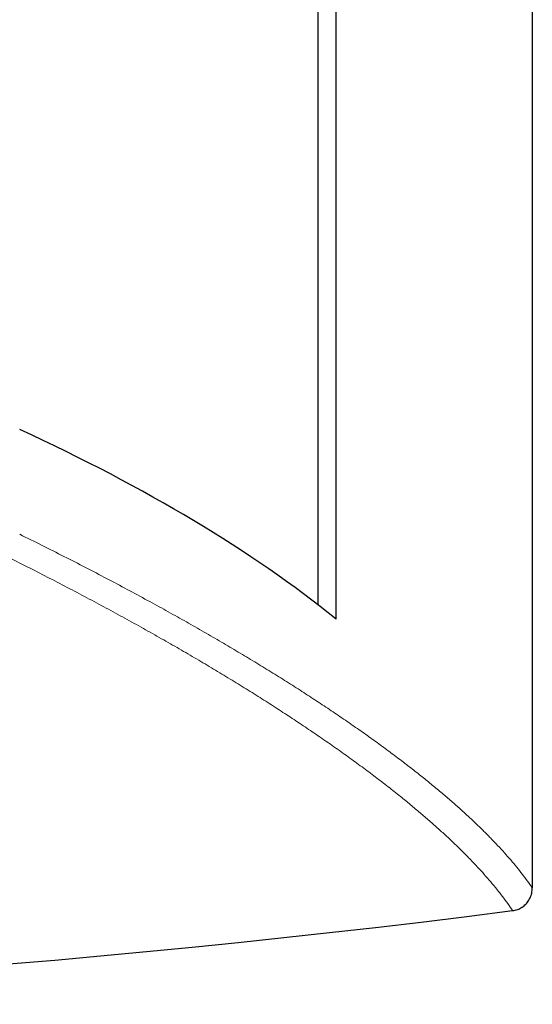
# Model space of a CAD drawing. Header units: millimetres. Extents: x 8 to 1010, y 12 to 2700.
# Tile 35 of 68: x 548 to 593, y 1386 to 1471. Entities that reach past the tile are written whole.
import ezdxf

# ---------------------------------------------------------------- set-up
doc = ezdxf.new("R2010")
doc.units = ezdxf.units.MM

msp = doc.modelspace()

# ---------------------------------------------------------------- linework, layer by layer
at = {"color": 7, "linetype": 'Continuous', "lineweight": 30}
for p, q in [((574.306, 1420.608), (574.306, 1540.324)), ((575.866, 1419.373), (575.866, 1530.465)), ((592.859, 1510.566), (592.859, 1396.093))]:
    msp.add_line(p, q, dxfattribs=at)
msp.add_arc((464.029, 2386.244), 1000.228, 262.692295, 277.30195, dxfattribs=at)
msp.add_ellipse((393.538, 1386.34), major_axis=(201.689, 0), ratio=0.383095, start_param=0.441746, end_param=0.694768, dxfattribs=at)
at = {"color": 8, "linetype": 'Continuous', "lineweight": 0}
for points, knots in [([(592.859, 1396.093), (592.722, 1396.291), (592.449, 1396.685), (591.996, 1397.288), (591.512, 1397.899), (590.994, 1398.519), (590.444, 1399.146), (589.862, 1399.782), (589.246, 1400.425), (588.599, 1401.076), (587.919, 1401.735), (587.203, 1402.405), (586.451, 1403.086), (585.662, 1403.779), (584.84, 1404.478), (583.986, 1405.185), (583.073, 1405.92), (582.099, 1406.684), (581.059, 1407.477), (579.982, 1408.278), (578.868, 1409.086), (577.717, 1409.9), (576.53, 1410.722), (575.306, 1411.55), (574.047, 1412.384), (572.752, 1413.224), (571.422, 1414.07), (570.057, 1414.921), (568.657, 1415.778), (567.223, 1416.639), (565.755, 1417.504), (564.252, 1418.374), (562.717, 1419.248), (561.148, 1420.125), (559.508, 1421.027), (557.794, 1421.953), (556.004, 1422.904), (554.178, 1423.857), (552.314, 1424.812), (550.418, 1425.769), (549.123, 1426.409), (548.476, 1426.728)], [0, 0, 0, 0, 0.023712, 0.047428, 0.071144, 0.09486, 0.118572, 0.142285, 0.166, 0.189716, 0.213431, 0.237143, 0.26126, 0.285379, 0.3095, 0.33362, 0.357736, 0.384023, 0.410314, 0.436608, 0.462901, 0.489193, 0.515479, 0.541764, 0.568055, 0.594348, 0.62064, 0.646931, 0.673216, 0.699501, 0.725791, 0.752083, 0.778375, 0.804665, 0.83095, 0.85912, 0.887296, 0.915475, 0.943654, 0.97183, 1, 1, 1, 1]), ([(547.095, 1424.935), (547.694, 1424.635), (548.894, 1424.035), (550.654, 1423.138), (552.385, 1422.241), (554.085, 1421.347), (555.753, 1420.455), (557.389, 1419.566), (558.992, 1418.68), (560.563, 1417.797), (562.102, 1416.917), (563.607, 1416.041), (565.079, 1415.169), (566.517, 1414.302), (567.92, 1413.44), (569.29, 1412.582), (570.625, 1411.73), (571.925, 1410.884), (573.19, 1410.043), (574.448, 1409.189), (575.696, 1408.322), (576.93, 1407.444), (578.123, 1406.574), (579.274, 1405.712), (580.382, 1404.858), (581.393, 1404.057), (582.314, 1403.307), (583.151, 1402.605), (583.958, 1401.911), (584.732, 1401.224), (585.476, 1400.544), (586.187, 1399.872), (586.866, 1399.207), (587.513, 1398.549), (588.128, 1397.9), (588.714, 1397.255), (589.269, 1396.614), (589.794, 1395.979), (590.284, 1395.353), (590.742, 1394.734), (591.018, 1394.33), (591.156, 1394.128)], [0, 0, 0, 0, 0.026254, 0.052512, 0.078773, 0.105034, 0.131293, 0.157547, 0.183801, 0.21006, 0.236322, 0.262583, 0.288842, 0.315096, 0.341351, 0.36761, 0.393873, 0.420135, 0.446394, 0.472649, 0.500737, 0.528832, 0.55693, 0.585028, 0.613123, 0.641211, 0.664994, 0.688781, 0.712568, 0.736354, 0.760138, 0.783921, 0.807708, 0.831496, 0.855282, 0.879066, 0.903251, 0.927439, 0.951628, 0.975815, 1, 1, 1, 1])]:
    msp.add_open_spline(points, degree=3, knots=knots, dxfattribs=at)
at = {"color": 7, "linetype": 'Continuous', "lineweight": 30}
msp.add_open_spline([(591.156, 1394.128), (591.228, 1394.139), (591.372, 1394.162), (591.581, 1394.227), (591.781, 1394.313), (591.971, 1394.422), (592.147, 1394.551), (592.308, 1394.699), (592.45, 1394.864), (592.572, 1395.044), (592.675, 1395.236), (592.757, 1395.44), (592.815, 1395.652), (592.852, 1395.871), (592.857, 1396.019), (592.859, 1396.093)], degree=3, knots=[0, 0, 0, 0, 0.076637, 0.153514, 0.230143, 0.306809, 0.383722, 0.460389, 0.5366, 0.613051, 0.689271, 0.766508, 0.843982, 0.921231, 1, 1, 1, 1], dxfattribs=at)

doc.saveas('drawing.dxf')
